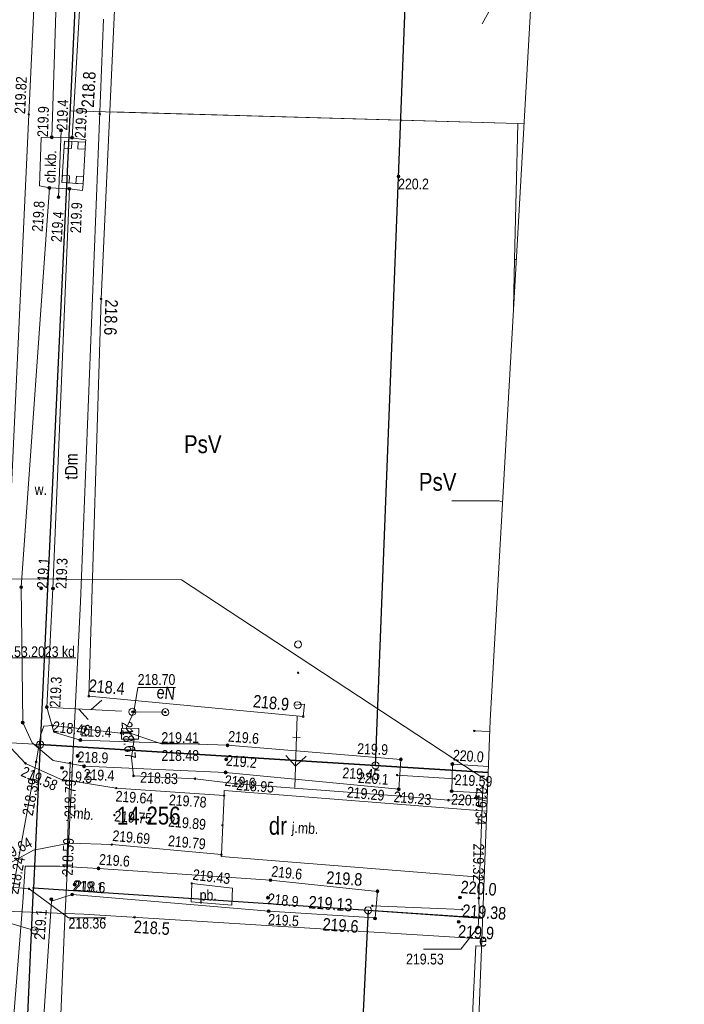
# Model space of a CAD drawing. Header units: metres. Extents: x 0 to 6601798, y -2700 to 5691112.
# Tile 55 of 61: x 6600235 to 6600282, y 5690441 to 5690510. Entities that reach past the tile are written whole.
import ezdxf
from ezdxf.enums import TextEntityAlignment as Align

# ---------------------------------------------------------------- set-up
doc = ezdxf.new("R2010")
doc.units = ezdxf.units.M
doc.header["$MEASUREMENT"] = 0
for name, color, linetype, lineweight in [('AS__Nowe_granice', 150, 'Continuous', 30), ('AS_podzial', 150, 'Continuous', 30), ('EGBB_L_0', 7, 'Continuous', 5), ('Kontury', 7, 'Continuous', 5), ('Numery_dzialek', 150, 'Continuous', 5), ('Numery_konturow', 7, 'Continuous', 5), ('Numery_uzytkow', 7, 'Continuous', 5), ('OTD_L_12', 7, 'Continuous', 5), ('OTD_L_7', 7, 'Continuous', 5), ('OTK_E_T_0', 7, 'Continuous', 5), ('OTK_E_T_1', 7, 'Continuous', 5), ('OTK_E_T_3', 7, 'Continuous', 5), ('OTK_E_T_4', 7, 'Continuous', 5), ('OTK_L_0', 7, 'Continuous', 5), ('OTK_L_2', 7, 'Continuous', 5), ('OTK_L_4', 7, 'Continuous', 5), ('OTK_L_5', 7, 'Continuous', 5), ('OTK_L_8', 7, 'Continuous', 5), ('OTR_T_0', 7, 'Continuous', 5), ('OTR_T_1', 7, 'Continuous', 5), ('P_SUK_T_3', 7, 'Continuous', 5), ('P_SUKP_E_T_0', 7, 'Continuous', 5), ('P_SUKP_L_0', 7, 'Continuous', 5), ('Punkty', 7, 'Continuous', 5), ('SDRPT_L_0', 7, 'Continuous', 5), ('SUL_L_1', 7, 'Continuous', 5), ('SUP_L_1', 7, 'Continuous', 5), ('SUP_T_2', 7, 'Continuous', 5), ('SUTR_T_0', 7, 'Continuous', 5), ('SZOPO_L_0', 7, 'Continuous', 5), ('UEEOA_T_10', 7, 'Continuous', 5), ('UEEOA_T_13', 7, 'Continuous', 5), ('UEEOA_T_3', 7, 'Continuous', 5), ('UEEOA_T_9', 7, 'Continuous', 5), ('UEEOC_T_0', 7, 'Continuous', 5), ('UEEOO_T_0', 7, 'Continuous', 5), ('UEEPA_L_2', 7, 'Continuous', 5), ('UEEPB_L_0', 7, 'Continuous', 5), ('UEEPON_L_0', 7, 'Continuous', 5), ('UKKOC_T_8', 7, 'Continuous', 5), ('UTTOA_T_14', 7, 'Continuous', 5), ('UTTOC_T_2', 7, 'Continuous', 5), ('UTTOO_T_2', 7, 'Continuous', 5), ('UTTPOM_L_1', 7, 'Continuous', 5), ('UWWPM_L_1', 7, 'Continuous', 5), ('Uzytki', 7, 'Continuous', 5), ('WUKOS_T_1', 7, 'Continuous', 5), ('WWRPP_T_0', 7, 'Continuous', 5)]:
    doc.layers.add(name, color=color, linetype=linetype, lineweight=lineweight)
doc.styles.add('STYL_ARIAL', font='ARIALN.TTF')

# ---------------------------------------------------------------- blocks, each defined once
blk = doc.blocks.new('GRT')
at = {"color": 7, "flags": 128}
blk.add_lwpolyline([(0, 2.5), (1.352, 2.103), (2.274, 1.039), (2.475, -0.356), (1.889, -1.637), (0.704, -2.399), (-0.704, -2.399), (-1.889, -1.637), (-2.475, -0.356), (-2.274, 1.039), (-1.352, 2.103), (0, 2.5)], dxfattribs=at)
blk = doc.blocks.new('GRO')
at = {"color": 7, "flags": 128}
blk.add_lwpolyline([(0, 0.45), (0.318, 0.318), (0.45, 0), (0.318, -0.318), (0, -0.45), (-0.318, -0.318), (-0.45, 0), (-0.318, 0.318), (0, 0.45)], dxfattribs=at)
blk = doc.blocks.new('801')
at = {"color": 0}
for radius in [1, 0.9, 0.8, 0.7, 0.6, 0.5, 0.4, 0.3, 0.2, 0.1]:
    blk.add_circle((0, 0), radius, dxfattribs=at)
blk = doc.blocks.new('403')
at = {"color": 0}
blk.add_circle((0, 0), 0.5, dxfattribs=at)
blk = doc.blocks.new('4_SUKS')
at = {"color": 7, "flags": 128}
blk.add_lwpolyline([(0, 2.5), (1.352, 2.103), (2.274, 1.039), (2.475, -0.356), (1.889, -1.637), (0.704, -2.399), (-0.704, -2.399), (-1.889, -1.637), (-2.475, -0.356), (-2.274, 1.039), (-1.352, 2.103), (0, 2.5)], dxfattribs=at)
blk = doc.blocks.new('4_SUPP')
at = {"color": 7, "flags": 128}
blk.add_lwpolyline([(0, 2.5), (1.352, 2.103), (2.274, 1.039), (2.475, -0.356), (1.889, -1.637), (0.704, -2.399), (-0.704, -2.399), (-1.889, -1.637), (-2.475, -0.356), (-2.274, 1.039), (-1.352, 2.103), (0, 2.5)], dxfattribs=at)
blk = doc.blocks.new('4_SUPS')
at = {"color": 7, "flags": 128}
blk.add_lwpolyline([(0, 0.625), (0.442, 0.442), (0.625, 0), (0.442, -0.442), (0, -0.625), (-0.442, -0.442), (-0.625, 0), (-0.442, 0.442), (0, 0.625)], dxfattribs=at)
blk = doc.blocks.new('SLS')
at = {"color": 7, "flags": 128}
blk.add_lwpolyline([(0, 2.5), (1.352, 2.103), (2.274, 1.039), (2.475, -0.356), (1.889, -1.637), (0.704, -2.399), (-0.704, -2.399), (-1.889, -1.637), (-2.475, -0.356), (-2.274, 1.039), (-1.352, 2.103), (0, 2.5)], dxfattribs=at)
blk = doc.blocks.new('PSN')
at = {"color": 7, "flags": 128}
for points in [[(42.5, 0), (35.429, 7.071)], [(7.5, 0), (57.5, 0)], [(22.5, 2.5), (22.5, -2.5)], [(42.5, 0), (35.429, -7.071)]]:
    blk.add_lwpolyline(points, dxfattribs=at)
blk = doc.blocks.new('625')
at = {"color": 0}
blk.add_circle((0, 0), 0.5, dxfattribs=at)
blk = doc.blocks.new('UGE')
at = {"color": 7, "flags": 128}
blk.add_lwpolyline([(0, 0.625), (0.442, 0.442), (0.625, 0), (0.442, -0.442), (0, -0.625), (-0.442, -0.442), (-0.625, 0), (-0.442, 0.442), (0, 0.625)], dxfattribs=at)
blk = doc.blocks.new('PLT')
at = {"color": 7, "flags": 128}
for points in [[(37.5, 0), (30.429, 7.071)], [(7.5, 0), (57.5, 0)], [(28.75, 0), (21.679, -7.071)]]:
    blk.add_lwpolyline(points, dxfattribs=at)
blk = doc.blocks.new('UGT')
at = {"color": 7, "flags": 128}
blk.add_lwpolyline([(0, 0.625), (0.442, 0.442), (0.625, 0), (0.442, -0.442), (0, -0.625), (-0.442, -0.442), (-0.625, 0), (-0.442, 0.442), (0, 0.625)], dxfattribs=at)

msp = doc.modelspace()

# ---------------------------------------------------------------- linework, layer by layer
at = {"color": 7, "linetype": 'Continuous', "lineweight": 0, "flags": 128}
msp.add_lwpolyline([(6600251.64, 5690029.65), (6600268.02, 5690461.06), (6600281.59, 5690699.83)], dxfattribs=at)
at = {"color": 7, "linetype": 'Continuous', "flags": 128}
msp.add_lwpolyline([(6600267.883, 5690457.441), (6600260.02, 5690457.93), (6600236.59, 5690459.38), (6600236.59, 5690459.38), (6600236.12, 5690449.37), (6600236.12, 5690449.37), (6600259.5, 5690447.8), (6600267.496, 5690447.261)], dxfattribs=at)
at = {"layer": 'AS__Nowe_granice', "linetype": 'Continuous', "flags": 128}
for points in [[(6600247.99, 5690701.28), (6600236.59, 5690459.38)], [(6600260.02, 5690457.93), (6600269.36, 5690696.9)], [(6600236.59, 5690459.38), (6600236.12, 5690449.37)], [(6600236.59, 5690459.38), (6600260.02, 5690457.93)], [(6600234.28, 5690408.15), (6600236.12, 5690449.37)], [(6600236.12, 5690449.37), (6600259.5, 5690447.8)], [(6600259.5, 5690447.8), (6600257.5, 5690407.12)]]:
    msp.add_lwpolyline(points, dxfattribs=at)
at = {"layer": 'AS_podzial', "linetype": 'Continuous', "flags": 128}
for points in [[(6600260.02, 5690457.93), (6600267.883, 5690457.441)], [(6600259.5, 5690447.8), (6600267.496, 5690447.261)]]:
    msp.add_lwpolyline(points, dxfattribs=at)
at = {"layer": 'EGBB_L_0', "color": 7, "linetype": 'Continuous', "flags": 128}
for points in [[(6600269.722, 5690493.291), (6600269.661, 5690489.928)], [(6600269.852, 5690493.289), (6600269.722, 5690493.291)]]:
    msp.add_lwpolyline(points, dxfattribs=at)
at = {"layer": 'Kontury', "color": 3, "linetype": 'Continuous', "flags": 128}
for points in [[(6600243.715, 5690610.559), (6600238.678, 5690503.688)], [(6600238.678, 5690503.688), (6600236.59, 5690459.38)], [(6600269.97, 5690502.79), (6600241.644, 5690503.603)], [(6600270.391, 5690502.782), (6600269.97, 5690502.79)], [(6600242.78, 5690459), (6600260.02, 5690457.93)], [(6600260.02, 5690457.93), (6600267.883, 5690457.441)], [(6600236.12, 5690449.37), (6600234.11, 5690404.34)], [(6600259.5, 5690447.8), (6600242.26, 5690448.96)], [(6600267.496, 5690447.264), (6600259.5, 5690447.8)]]:
    msp.add_lwpolyline(points, dxfattribs=at)
at = {"layer": 'OTD_L_12', "color": 7, "linetype": 'Continuous', "flags": 128}
msp.add_lwpolyline([(6600235.386, 5690448.376), (6600235.537, 5690450.882)], dxfattribs=at)
at = {"layer": 'OTD_L_7', "color": 7, "linetype": 'Continuous', "flags": 128}
for points in [[(6600238.305, 5690501.565), (6600238.111, 5690498.678)], [(6600238.28, 5690501.066), (6600238.305, 5690501.565)], [(6600238.305, 5690501.565), (6600238.804, 5690501.54)], [(6600239.755, 5690501.492), (6600238.305, 5690501.565)], [(6600238.804, 5690501.54), (6600238.779, 5690501.041)], [(6600239.228, 5690501.02), (6600239.256, 5690501.519)], [(6600239.256, 5690501.519), (6600239.755, 5690501.492)], [(6600239.595, 5690498.571), (6600239.755, 5690501.492)], [(6600239.755, 5690501.492), (6600239.728, 5690500.993)], [(6600238.779, 5690501.041), (6600238.28, 5690501.066)], [(6600239.728, 5690500.993), (6600239.228, 5690501.02)], [(6600238.111, 5690498.678), (6600238.145, 5690499.177)], [(6600238.61, 5690498.645), (6600238.111, 5690498.678)], [(6600238.111, 5690498.678), (6600239.595, 5690498.571)], [(6600238.145, 5690499.177), (6600238.643, 5690499.143)], [(6600238.643, 5690499.143), (6600238.61, 5690498.645)], [(6600239.096, 5690498.607), (6600239.132, 5690499.106)], [(6600239.132, 5690499.106), (6600239.631, 5690499.07)], [(6600239.631, 5690499.07), (6600239.595, 5690498.571)], [(6600239.595, 5690498.571), (6600239.096, 5690498.607)]]:
    msp.add_lwpolyline(points, dxfattribs=at)
at = {"layer": 'OTK_L_0', "color": 7, "linetype": 'Continuous', "flags": 128}
for points in [[(6600237.046, 5690529.556), (6600235.801, 5690503.431)], [(6600235.801, 5690503.431), (6600234.263, 5690470.415)], [(6600233.842, 5690459.912), (6600235.577, 5690458.07)], [(6600235.577, 5690458.07), (6600238.011, 5690456.964)], [(6600238.011, 5690456.964), (6600241.908, 5690456.345)], [(6600241.908, 5690456.345), (6600249.444, 5690455.823)], [(6600249.444, 5690455.823), (6600249.458, 5690456.177)], [(6600249.458, 5690456.177), (6600267.78, 5690454.725)], [(6600249.25, 5690451.692), (6600249.444, 5690455.823)], [(6600249.444, 5690455.823), (6600249.25, 5690451.692)], [(6600236.133, 5690452.004), (6600233.927, 5690450.801)], [(6600238.649, 5690452.491), (6600236.133, 5690452.004)], [(6600241.593, 5690452.392), (6600238.649, 5690452.491)], [(6600249.25, 5690451.692), (6600241.593, 5690452.392)], [(6600249.243, 5690451.551), (6600249.25, 5690451.692)], [(6600267.604, 5690450.097), (6600249.243, 5690451.551)]]:
    msp.add_lwpolyline(points, dxfattribs=at)
at = {"layer": 'OTK_L_2', "color": 7, "linetype": 'Continuous', "flags": 128}
for points in [[(6600236.552, 5690498.428), (6600236.67, 5690501.81)], [(6600236.67, 5690501.81), (6600237.398, 5690501.832)], [(6600237.398, 5690501.832), (6600238.819, 5690501.799)], [(6600238.305, 5690501.565), (6600238.111, 5690498.678)], [(6600239.755, 5690501.492), (6600238.305, 5690501.565)], [(6600238.819, 5690501.799), (6600239.79, 5690501.66)], [(6600239.79, 5690501.66), (6600239.755, 5690501.492)], [(6600238.111, 5690498.678), (6600239.595, 5690498.571)], [(6600237.237, 5690498.288), (6600236.552, 5690498.428)], [(6600238.633, 5690498.229), (6600237.237, 5690498.288)], [(6600239.551, 5690498.101), (6600238.633, 5690498.229)], [(6600239.595, 5690498.571), (6600239.551, 5690498.101)]]:
    msp.add_lwpolyline(points, dxfattribs=at)
at = {"layer": 'OTK_L_4', "color": 7, "linetype": 'Continuous', "flags": 128}
for points in [[(6600247.144, 5690448.39), (6600247.185, 5690449.68)], [(6600247.185, 5690449.68), (6600250.04, 5690449.341)], [(6600250.04, 5690449.341), (6600249.978, 5690448.169)], [(6600249.978, 5690448.169), (6600247.144, 5690448.39)]]:
    msp.add_lwpolyline(points, dxfattribs=at)
at = {"layer": 'OTK_L_5', "color": 7, "linetype": 'Continuous', "flags": 128}
for points in [[(6600237.398, 5690501.832), (6600238.3, 5690529.417)], [(6600240.405, 5690529.353), (6600238.819, 5690501.799)], [(6600238.819, 5690501.799), (6600237.398, 5690501.832)], [(6600235.269, 5690470.39), (6600237.237, 5690498.288)], [(6600237.237, 5690498.288), (6600238.633, 5690498.229)], [(6600238.633, 5690498.229), (6600237.484, 5690470.294)], [(6600235.374, 5690460.921), (6600235.269, 5690470.39)], [(6600237.484, 5690470.294), (6600237.06, 5690462.006)], [(6600237.06, 5690462.006), (6600237.552, 5690460.261)], [(6600236.027, 5690459.503), (6600235.374, 5690460.921)], [(6600237.552, 5690460.261), (6600239.405, 5690459.701)], [(6600237.51, 5690458.273), (6600236.027, 5690459.503)], [(6600239.405, 5690459.701), (6600249.68, 5690459.338)], [(6600249.68, 5690459.338), (6600261.79, 5690458.35)], [(6600239.657, 5690457.867), (6600237.51, 5690458.273)], [(6600261.79, 5690458.35), (6600261.64, 5690456.26)], [(6600249.548, 5690457.44), (6600239.657, 5690457.867)], [(6600261.64, 5690456.26), (6600249.548, 5690457.44)], [(6600265.39, 5690458.02), (6600265.34, 5690456.13)], [(6600267.898, 5690457.855), (6600265.39, 5690458.02)], [(6600265.34, 5690456.13), (6600267.827, 5690455.986)], [(6600235.537, 5690450.882), (6600235.386, 5690448.376)], [(6600237.963, 5690450.896), (6600235.537, 5690450.882)], [(6600240.667, 5690450.73), (6600237.963, 5690450.896)], [(6600252.686, 5690449.906), (6600240.667, 5690450.73)], [(6600260.159, 5690449.12), (6600252.686, 5690449.906)], [(6600259.993, 5690447.266), (6600260.159, 5690449.12)], [(6600235.232, 5690416.315), (6600237.382, 5690448.429)], [(6600237.382, 5690448.429), (6600238.83, 5690448.906)], [(6600238.83, 5690448.906), (6600252.556, 5690447.742)], [(6600235.386, 5690448.376), (6600232.833, 5690416.444)], [(6600252.556, 5690447.742), (6600259.993, 5690447.266)]]:
    msp.add_lwpolyline(points, dxfattribs=at)
at = {"layer": 'OTK_L_8', "color": 7, "linetype": 'Continuous', "flags": 128}
for points in [[(6600238.05, 5690502.317), (6600237.877, 5690497.644)], [(6600238.429, 5690450.23), (6600238.68, 5690458.099)], [(6600261.53, 5690457.25), (6600265.56, 5690457)], [(6600226.141, 5690450.269), (6600235.814, 5690449.301)]]:
    msp.add_lwpolyline(points, dxfattribs=at)
at = {"layer": 'OTR_T_0', "color": 7, "linetype": 'Continuous', "flags": 128}
for points in [[(6600235.814, 5690449.301), (6600238.575, 5690447.263)], [(6600238.575, 5690447.263), (6600241.181, 5690447.263)]]:
    msp.add_lwpolyline(points, dxfattribs=at)
at = {"layer": 'P_SUKP_E_T_0', "color": 30, "linetype": 'Continuous', "flags": 128}
msp.add_lwpolyline([(6600231.141, 5690465.439), (6600239.094, 5690465.439)], dxfattribs=at)
at = {"layer": 'P_SUKP_L_0', "color": 30, "linetype": 'Continuous', "flags": 128}
msp.add_lwpolyline([(6600223.99, 5690449.99), (6600236.2, 5690446.39)], dxfattribs=at)
at = {"layer": 'SDRPT_L_0', "color": 7, "linetype": 'Continuous', "flags": 128}
msp.add_lwpolyline([(6600259.8, 5690448.12), (6600266.09, 5690447.86)], dxfattribs=at)
at = {"layer": 'SUL_L_1', "color": 7, "linetype": 'Continuous', "flags": 128}
for points in [[(6600242.59, 5690460.51), (6600243.14, 5690461.67)], [(6600243.14, 5690461.67), (6600243.03, 5690461.68)], [(6600236.86, 5690460.68), (6600236.63, 5690460.09)], [(6600237.49, 5690460.71), (6600236.86, 5690460.68)], [(6600242.24, 5690460.19), (6600237.49, 5690460.71)], [(6600242.89, 5690460.18), (6600242.24, 5690460.19)], [(6600242.89, 5690460.18), (6600242.59, 5690460.51)], [(6600242.89, 5690460.18), (6600243.15, 5690459.76)], [(6600236.63, 5690460.09), (6600236.31, 5690458.17)], [(6600243.15, 5690459.76), (6600242.98, 5690458.45)], [(6600236.31, 5690458.17), (6600234.63, 5690448.96)], [(6600236.31, 5690458.17), (6600234.63, 5690448.96)], [(6600242.98, 5690458.45), (6600243.12, 5690457.2)], [(6600243.12, 5690457.2), (6600247.41, 5690457)], [(6600247.41, 5690457), (6600250.31, 5690456.65)], [(6600247.41, 5690457), (6600250.31, 5690456.65)], [(6600250.31, 5690456.65), (6600261.8, 5690455.78)], [(6600266.98, 5690455.65), (6600267.11, 5690456.18)], [(6600267.11, 5690456.18), (6600267.51, 5690456.38)], [(6600267.51, 5690456.38), (6600267.24, 5690448.64)], [(6600267.51, 5690456.38), (6600267.24, 5690448.64)], [(6600261.8, 5690455.78), (6600265.11, 5690455.5)], [(6600261.8, 5690455.78), (6600265.11, 5690455.5)], [(6600265.11, 5690455.5), (6600266.98, 5690455.65)], [(6600266.98, 5690455.65), (6600267.806, 5690455.433)], [(6600267.24, 5690448.64), (6600267.26, 5690447.76)], [(6600267.26, 5690447.76), (6600267.2, 5690446.62)]]:
    msp.add_lwpolyline(points, dxfattribs=at)
at = {"layer": 'SUP_L_1', "color": 7, "linetype": 'Continuous', "flags": 128}
for points in [[(6600242.28, 5690460.52), (6600242.27, 5690459.77)], [(6600243.48, 5690460.51), (6600242.28, 5690460.52)], [(6600243.47, 5690459.76), (6600243.48, 5690460.51)], [(6600242.27, 5690459.77), (6600243.47, 5690459.76)]]:
    msp.add_lwpolyline(points, dxfattribs=at)
at = {"layer": 'SUP_T_2', "color": 7, "linetype": 'Continuous', "flags": 128}
msp.add_lwpolyline([(6600245.34, 5690461.65), (6600243.03, 5690461.68)], dxfattribs=at)
at = {"layer": 'SUTR_T_0', "color": 30, "linetype": 'Continuous', "flags": 128}
for points in [[(6600243.14, 5690461.67), (6600243.409, 5690463.37)], [(6600243.409, 5690463.37), (6600246.041, 5690463.37)], [(6600242.89, 5690460.18), (6600245.064, 5690459.435)], [(6600245.064, 5690459.435), (6600247.724, 5690459.435)], [(6600267.2, 5690446.62), (6600265.979, 5690445.074)], [(6600263.373, 5690445.08), (6600265.979, 5690445.074)]]:
    msp.add_lwpolyline(points, dxfattribs=at)
at = {"layer": 'SZOPO_L_0', "color": 7, "linetype": 'Continuous', "flags": 128}
for points in [[(6600265.35, 5690410.26), (6600267.03, 5690445.32)], [(6600267.03, 5690445.32), (6600267.421, 5690445.293)]]:
    msp.add_lwpolyline(points, dxfattribs=at)
at = {"layer": 'UEEPA_L_2', "color": 1, "linetype": 'Continuous', "flags": 128}
msp.add_lwpolyline([(6600267.991, 5690460.293), (6600266.92, 5690460.34)], dxfattribs=at)
at = {"layer": 'UEEPB_L_0', "color": 1, "linetype": 'Continuous', "flags": 128}
for points in [[(6600241.87, 5690512.77), (6600240.85, 5690490.53)], [(6600240.85, 5690490.53), (6600239.99, 5690462.77)]]:
    msp.add_lwpolyline(points, dxfattribs=at)
at = {"layer": 'UEEPON_L_0', "color": 1, "linetype": 'Continuous', "flags": 128}
for points in [[(6600240.85, 5690490.53), (6600241.87, 5690512.77)], [(6600239.99, 5690462.77), (6600240.85, 5690490.53)], [(6600254.97, 5690461.34), (6600239.99, 5690462.77)], [(6600254.41, 5690462.14), (6600255.07, 5690462.22)], [(6600255.07, 5690462.22), (6600254.97, 5690461.34)]]:
    msp.add_lwpolyline(points, dxfattribs=at)
at = {"layer": 'UKKOC_T_8', "color": 14, "linetype": 'Continuous', "flags": 128}
for points in [[(6600265.34, 5690476.41), (6600268.663, 5690476.41)], [(6600268.888, 5690476.338), (6600268.663, 5690476.41)]]:
    msp.add_lwpolyline(points, dxfattribs=at)
at = {"layer": 'UTTPOM_L_1', "color": 30, "linetype": 'Continuous', "flags": 128}
for points in [[(6600239.405, 5690469.371), (6600241.009, 5690510.096)], [(6600238.285, 5690446.691), (6600239.405, 5690469.371)], [(6600222.919, 5690448.168), (6600239.641, 5690447.539)], [(6600239.641, 5690447.539), (6600267.441, 5690445.812)], [(6600236.397, 5690401.174), (6600238.285, 5690446.691)]]:
    msp.add_lwpolyline(points, dxfattribs=at)
at = {"layer": 'UWWPM_L_1', "color": 161, "linetype": 'Continuous', "flags": 128}
for points in [[(6600246.476, 5690470.901), (6600225.34, 5690471.02)], [(6600267.859, 5690456.817), (6600246.476, 5690470.901)]]:
    msp.add_lwpolyline(points, dxfattribs=at)
at = {"layer": 'Uzytki', "color": 3, "linetype": 'Continuous', "flags": 128}
for points in [[(6600245.685, 5690652.359), (6600238.678, 5690503.688)], [(6600238.678, 5690503.688), (6600236.59, 5690459.38)], [(6600269.97, 5690502.79), (6600238.678, 5690503.688)], [(6600269.97, 5690502.79), (6600269.72, 5690493.29)], [(6600270.391, 5690502.782), (6600269.97, 5690502.79)], [(6600269.72, 5690493.29), (6600269.657, 5690489.871)], [(6600233.68, 5690459.56), (6600236.59, 5690459.38)], [(6600236.59, 5690459.38), (6600236.12, 5690449.37)], [(6600236.59, 5690459.38), (6600260.02, 5690457.93)], [(6600260.02, 5690457.93), (6600267.883, 5690457.441)], [(6600236.12, 5690449.37), (6600234.11, 5690404.34)], [(6600259.5, 5690447.8), (6600236.12, 5690449.37)], [(6600267.496, 5690447.264), (6600259.5, 5690447.8)]]:
    msp.add_lwpolyline(points, dxfattribs=at)

# ---------------------------------------------------------------- block references
at = {"layer": 'OTR_T_0', "color": 7, "linetype": 'Continuous', "xscale": 0.1, "yscale": 0.1, "zscale": 0.1}
for p, rotation in [((6600235.801, 5690503.431), 0.0008399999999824), ((6600235.577, 5690458.07), 0.0008399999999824), ((6600241.908, 5690456.345), 0.0008399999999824), ((6600249.444, 5690455.823), 0.0008399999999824), ((6600241.783, 5690454.455), 0.0008399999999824), ((6600249.328, 5690453.749), 0.0008399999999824), ((6600241.593, 5690452.392), 0.0008399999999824), ((6600249.25, 5690451.692), 13.00041), ((6600247.185, 5690449.68), 0.0008399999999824)]:
    msp.add_blockref('403', p, dxfattribs=dict(at, rotation=rotation))
for p in [(6600238.68, 5690458.099), (6600261.53, 5690457.25), (6600265.56, 5690457), (6600238.43, 5690450.23), (6600235.814, 5690449.301)]:
    msp.add_blockref('403', p, dxfattribs=at)
at = {"layer": 'OTR_T_1', "color": 7, "linetype": 'Continuous', "xscale": 0.1, "yscale": 0.1, "zscale": 0.1, "rotation": 0.0008399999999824}
for p in [(6600238.05, 5690502.317), (6600237.398, 5690501.832), (6600238.819, 5690501.799), (6600237.237, 5690498.288), (6600238.633, 5690498.229), (6600237.877, 5690497.644), (6600235.269, 5690470.39), (6600236.667, 5690470.307), (6600237.484, 5690470.294), (6600237.06, 5690462.006), (6600235.374, 5690460.921), (6600239.405, 5690459.701), (6600249.68, 5690459.338), (6600239.209, 5690458.589), (6600249.588, 5690458.35), (6600239.657, 5690457.867), (6600249.548, 5690457.44), (6600240.667, 5690450.73), (6600252.686, 5690449.906), (6600239.008, 5690449.594), (6600238.83, 5690448.906), (6600252.509, 5690448.682), (6600252.556, 5690447.742)]:
    msp.add_blockref('801', p, dxfattribs=at)
at = {"layer": 'OTR_T_1', "color": 7, "linetype": 'Continuous', "xscale": 0.1, "yscale": 0.1, "zscale": 0.1}
for p in [(6600261.63, 5690499.1), (6600261.79, 5690458.35), (6600265.39, 5690458.02), (6600238.12, 5690457.76), (6600261.64, 5690456.26), (6600265.34, 5690456.13), (6600237.37, 5690448.58)]:
    msp.add_blockref('801', p, dxfattribs=at)
at = {"layer": 'P_SUK_T_3', "color": 30, "linetype": 'Continuous', "xscale": 0.1, "yscale": 0.1, "zscale": 0.1}
msp.add_blockref('4_SUKS', (6600236.2, 5690446.39), dxfattribs=at)
at = {"layer": 'Punkty', "color": 7, "linetype": 'Continuous', "xscale": 0.1, "yscale": 0.1, "zscale": 0.1}
for name, p in [('GRT', (6600236.59, 5690459.38)), ('GRT', (6600260.02, 5690457.93)), ('GRO', (6600236.12, 5690449.37)), ('GRT', (6600259.5, 5690447.8))]:
    msp.add_blockref(name, p, dxfattribs=at)
at = {"layer": 'SUP_T_2', "color": 7, "linetype": 'Continuous', "xscale": 0.1, "yscale": 0.1, "zscale": 0.1}
for p in [(6600243.03, 5690461.68), (6600245.34, 5690461.65)]:
    msp.add_blockref('4_SUPP', p, dxfattribs=at)
at = {"layer": 'SUTR_T_0', "color": 30, "linetype": 'Continuous', "xscale": 0.1, "yscale": 0.1, "zscale": 0.1}
for p in [(6600243.14, 5690461.67), (6600237.49, 5690460.71), (6600242.24, 5690460.19), (6600242.89, 5690460.18), (6600236.31, 5690458.17), (6600243.12, 5690457.2), (6600247.41, 5690457), (6600250.31, 5690456.65), (6600267.51, 5690456.38), (6600261.8, 5690455.78), (6600265.11, 5690455.5), (6600266.98, 5690455.65), (6600267.24, 5690448.64), (6600267.2, 5690446.62)]:
    msp.add_blockref('4_SUPS', p, dxfattribs=at)
at = {"layer": 'UEEOA_T_10', "color": 1, "linetype": 'Continuous', "xscale": 0.1, "yscale": 0.1, "zscale": 0.1, "rotation": 2.423609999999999}
for p in [(6600254.61, 5690466.389), (6600254.579, 5690462.133)]:
    msp.add_blockref('SLS', p, dxfattribs=at)
at = {"layer": 'UEEOA_T_13', "color": 1, "linetype": 'Continuous', "xscale": 0.1, "yscale": 0.1, "zscale": 0.1, "rotation": 268.0591500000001}
msp.add_blockref('PSN', (6600254.579, 5690462.133), dxfattribs=at)
at = {"layer": 'UEEOA_T_9', "color": 7, "linetype": 'Continuous', "xscale": 0.1, "yscale": 0.1, "zscale": 0.1}
for p, rotation in [((6600254.614, 5690464.407), 342.8988900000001), ((6600254.614, 5690464.407), 196.5540099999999), ((6600243.03, 5690461.68), 177.11356), ((6600245.34, 5690461.65), 16.55358999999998), ((6600266.92, 5690460.34), 161.71245)]:
    msp.add_blockref('625', p, dxfattribs=dict(at, rotation=rotation))
msp.add_blockref('625', (6600266.92, 5690460.34), dxfattribs=at)
at = {"layer": 'UEEOC_T_0', "color": 1, "linetype": 'Continuous', "xscale": 0.1, "yscale": 0.1, "zscale": 0.1}
for p in [(6600240.85, 5690490.53), (6600239.99, 5690462.77), (6600254.97, 5690461.34)]:
    msp.add_blockref('UGE', p, dxfattribs=at)
at = {"layer": 'UTTOA_T_14', "color": 30, "linetype": 'Continuous', "xscale": 0.1, "yscale": 0.1, "zscale": 0.1}
for p, rotation in [((6600270.263, 5690514.792), 240.82646), ((6600243.03, 5690461.68), 177.11356)]:
    msp.add_blockref('PLT', p, dxfattribs=dict(at, rotation=rotation))
at = {"layer": 'UTTOC_T_2', "color": 30, "linetype": 'Continuous', "xscale": 0.1, "yscale": 0.1, "zscale": 0.1}
for p, rotation in [((6600240.751, 5690503.475), 2.406419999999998), ((6600243.183, 5690447.317), 2.417879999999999)]:
    msp.add_blockref('UGT', p, dxfattribs=dict(at, rotation=rotation))
at = {"layer": 'WUKOS_T_1', "color": 7, "linetype": 'Continuous', "xscale": 0.1, "yscale": 0.1, "zscale": 0.1}
for p in [(6600259.8, 5690448.12), (6600266.09, 5690447.86)]:
    msp.add_blockref('403', p, dxfattribs=at)
at = {"layer": 'WWRPP_T_0', "color": 7, "linetype": 'Continuous', "xscale": 0.1, "yscale": 0.1, "zscale": 0.1}
for p in [(6600260.16, 5690449.13), (6600265.92, 5690448.7), (6600259.99, 5690447.23), (6600265.83, 5690446.99)]:
    msp.add_blockref('801', p, dxfattribs=at)

# ---------------------------------------------------------------- texts
at = {"layer": 'Numery_dzialek', "linetype": 'Continuous', "style": 'STYL_ARIAL'}
msp.add_text('14-256', height=1.25, dxfattribs=at).set_placement((6600241.946, 5690453.421), align=Align.BOTTOM_LEFT)
at = {"layer": 'Numery_konturow', "color": 3, "linetype": 'Continuous', "style": 'STYL_ARIAL'}
for p in [(6600246.64, 5690481.008), (6600263.051, 5690478.378)]:
    msp.add_text('PsV', height=1.25, dxfattribs=at).set_placement(p, align=Align.TOP_LEFT)
at = {"layer": 'Numery_uzytkow', "color": 3, "linetype": 'Continuous', "style": 'STYL_ARIAL'}
msp.add_text('dr', height=1.25, dxfattribs=at).set_placement((6600252.566, 5690452.71), align=Align.BOTTOM_LEFT)
at = {"layer": 'OTK_E_T_0', "color": 7, "linetype": 'Continuous', "style": 'STYL_ARIAL'}
for rotation, p in [(354.8, (6600239.42, 5690454.556)), (356.8529, (6600255.101, 5690453.543))]:
    msp.add_text('j.mb.', height=0.75, rotation=rotation, dxfattribs=at).set_placement(p, align=Align.MIDDLE_CENTER)
at = {"layer": 'OTK_E_T_1', "color": 7, "linetype": 'Continuous', "style": 'STYL_ARIAL'}
msp.add_text('ch.kb.', height=0.75, rotation=88, dxfattribs=at).set_placement((6600237.315, 5690499.782), align=Align.MIDDLE_CENTER)
at = {"layer": 'OTK_E_T_3', "color": 7, "linetype": 'Continuous', "style": 'STYL_ARIAL'}
msp.add_text('pb.', height=0.75, dxfattribs=at).set_placement((6600248.332, 5690448.862), align=Align.MIDDLE_CENTER)
at = {"layer": 'OTK_E_T_4', "color": 7, "linetype": 'Continuous', "style": 'STYL_ARIAL'}
msp.add_text('w.', height=0.75, dxfattribs=at).set_placement((6600236.639, 5690477.212), align=Align.MIDDLE_CENTER)
at = {"layer": 'OTR_T_0', "color": 7, "linetype": 'Continuous', "style": 'STYL_ARIAL'}
for s, rotation, p in [('219.82', 87.3, (6600235.766, 5690503.433)), ('219.69', 354.8, (6600241.596, 5690452.427)), ('219.64', 28.6, (6600233.91, 5690450.832)), ('219.43', 353.2, (6600247.189, 5690449.715))]:
    msp.add_text(s, height=0.75, rotation=rotation, dxfattribs=at).set_placement(p, align=Align.BOTTOM_LEFT)
for s, rotation, p in [('219.58', 335.6, (6600235.499, 5690457.899)), ('219.64', 356, (6600241.895, 5690456.158))]:
    msp.add_text(s, height=0.75, rotation=rotation, dxfattribs=at).set_placement(p, align=Align.TOP_LEFT)
for s, rotation, p in [('219.45', 356.6303, (6600260.335, 5690457.258)), ('218.79', 88.7652, (6600238.718, 5690456.94)), ('219.89', 354.8, (6600248.17, 5690453.792))]:
    msp.add_text(s, height=0.75, rotation=rotation, dxfattribs=at).set_placement(p, align=Align.MIDDLE_RIGHT)
for s, rotation, p in [('219.59', 356.9267, (6600265.557, 5690456.938)), ('219.75', 356, (6600241.779, 5690454.393)), ('218.59', 88.1458, (6600238.493, 5690450.228))]:
    msp.add_text(s, height=0.75, rotation=rotation, dxfattribs=at).set_placement(p, align=Align.MIDDLE_LEFT)
msp.add_text('219.78', height=0.75, rotation=356, dxfattribs=at).set_placement((6600248.241, 5690455.719), align=Align.TOP_RIGHT)
msp.add_text('219.79', height=0.75, rotation=354.8, dxfattribs=at).set_placement((6600248.1, 5690451.832), align=Align.BOTTOM_RIGHT)
msp.add_text('218.36', height=0.75, dxfattribs=at).set_placement((6600238.575, 5690446.298), align=Align.BOTTOM_LEFT)
at = {"layer": 'OTR_T_1', "color": 7, "linetype": 'Continuous', "style": 'STYL_ARIAL'}
for s, rotation, p in [('219.9', 88.1, (6600237.363, 5690501.833)), ('219.4', 358, (6600239.406, 5690459.736)), ('219.6', 355.3, (6600249.683, 5690459.373)), ('220.0', 356.236, (6600265.392, 5690458.055)), ('219.6', 356.1, (6600240.669, 5690450.765)), ('219.6', 354, (6600252.69, 5690449.941)), ('219.1', 355.2, (6600238.833, 5690448.941))]:
    msp.add_text(s, height=0.75, rotation=rotation, dxfattribs=at).set_placement(p, align=Align.BOTTOM_LEFT)
for s, rotation, p in [('219.4', 88.1, (6600238.113, 5690502.315)), ('219.1', 86, (6600236.729, 5690470.303)), ('218.9', 358, (6600239.207, 5690458.527)), ('219.2', 355.3, (6600249.583, 5690458.288)), ('218.6', 356.1, (6600239.004, 5690449.532)), ('218.9', 354, (6600252.503, 5690448.62))]:
    msp.add_text(s, height=0.75, rotation=rotation, dxfattribs=at).set_placement(p, align=Align.MIDDLE_LEFT)
for s, rotation, p in [('219.9', 86.7, (6600239.006, 5690501.788)), ('219.3', 87.6, (6600237.671, 5690470.286)), ('219.3', 87.1, (6600237.247, 5690461.997)), ('219.5', 356.3509, (6600238.108, 5690457.573)), ('219.4', 357.5, (6600239.649, 5690457.68)), ('219.6', 354.4, (6600249.53, 5690457.253)), ('220.1', 356.6866, (6600265.329, 5690455.943)), ('219.5', 356.3, (6600252.544, 5690447.555))]:
    msp.add_text(s, height=0.75, rotation=rotation, dxfattribs=at).set_placement(p, align=Align.TOP_LEFT)
msp.add_text('220.2', height=0.75, dxfattribs=at).set_placement((6600261.6, 5690498.942), align=Align.TOP_LEFT)
for s, rotation, p in [('219.8', 86, (6600237.135, 5690497.336)), ('219.9', 357.7, (6600260.871, 5690458.422)), ('220.1', 356.12, (6600260.902, 5690456.345)), ('219.1', 86.1024, (6600237.284, 5690447.842))]:
    msp.add_text(s, height=0.75, rotation=rotation, dxfattribs=at).set_placement(p, align=Align.BOTTOM_RIGHT)
msp.add_text('219.4', height=0.75, rotation=86, dxfattribs=at).set_placement((6600237.87, 5690496.65), align=Align.MIDDLE_RIGHT)
msp.add_text('219.9', height=0.75, rotation=87.6, dxfattribs=at).set_placement((6600238.782, 5690497.301), align=Align.TOP_RIGHT)
at = {"layer": 'P_SUKP_E_T_0', "color": 30, "linetype": 'Continuous', "style": 'STYL_ARIAL'}
msp.add_text('GK.6630.53.2023 kd', height=0.75, dxfattribs=at).set_placement((6600231.141, 5690466.251), align=Align.TOP_LEFT)
at = {"layer": 'SUTR_T_0', "color": 30, "linetype": 'Continuous', "style": 'STYL_ARIAL'}
msp.add_text('218.70', height=0.75, dxfattribs=at).set_placement((6600243.409, 5690463.932), align=Align.MIDDLE_LEFT)
for s, rotation, p in [('218.46', 353.752, (6600237.483, 5690460.648)), ('218.95', 355.745, (6600250.305, 5690456.588)), ('219.34', 268.0021, (6600267.447, 5690456.382)), ('218.24', 79.392, (6600234.691, 5690448.948))]:
    msp.add_text(s, height=0.75, rotation=rotation, dxfattribs=at).set_placement(p, align=Align.MIDDLE_LEFT)
for s, rotation, p in [('218.67', 276.312, (6600242.927, 5690458.379)), ('218.83', 357.496, (6600246.215, 5690456.99)), ('218.39', 79.886, (6600236.168, 5690457.019)), ('219.29', 354.659, (6600260.642, 5690455.826)), ('219.23', 355.381, (6600263.916, 5690455.534)), ('219.32', 269.151, (6600267.195, 5690449.834)), ('219.53', 359.88, (6600264.785, 5690444.389))]:
    msp.add_text(s, height=0.75, rotation=rotation, dxfattribs=at).set_placement(p, align=Align.MIDDLE_RIGHT)
for s, p in [('219.41', (6600245.064, 5690460.247)), ('218.48', (6600245.064, 5690458.997))]:
    msp.add_text(s, height=0.75, dxfattribs=at).set_placement(p, align=Align.TOP_LEFT)
at = {"layer": 'UEEOA_T_3', "color": 7, "linetype": 'Continuous', "style": 'STYL_ARIAL'}
msp.add_text('e', height=0.875, dxfattribs=at).set_placement((6600267.259, 5690446.149), align=Align.TOP_LEFT)
at = {"layer": 'UEEOC_T_0', "color": 1, "linetype": 'Continuous', "style": 'STYL_ARIAL'}
for s, rotation, p in [('218.6', 267.7346, (6600240.891, 5690490.528)), ('218.4', 354.8063, (6600239.934, 5690462.821))]:
    msp.add_text(s, height=0.875, rotation=rotation, dxfattribs=at).set_placement(p, align=Align.BOTTOM_LEFT)
msp.add_text('218.9', height=0.875, rotation=354.2609, dxfattribs=at).set_placement((6600253.905, 5690461.488), align=Align.BOTTOM_RIGHT)
at = {"layer": 'UEEOO_T_0', "color": 1, "linetype": 'Continuous', "style": 'STYL_ARIAL'}
msp.add_text('eN', height=0.875, rotation=354.7562, dxfattribs=at).set_placement((6600244.672, 5690462.364), align=Align.BOTTOM_LEFT)
at = {"layer": 'UTTOC_T_2', "color": 30, "linetype": 'Continuous', "style": 'STYL_ARIAL'}
msp.add_text('218.8', height=0.875, rotation=86.8581, dxfattribs=at).set_placement((6600240.602, 5690503.883), align=Align.BOTTOM_LEFT)
msp.add_text('218.5', height=0.875, rotation=356.449, dxfattribs=at).set_placement((6600243.169, 5690447.099), align=Align.TOP_LEFT)
at = {"layer": 'UTTOO_T_2', "color": 30, "linetype": 'Continuous', "style": 'STYL_ARIAL'}
msp.add_text('tDm', height=0.875, rotation=89.0582, dxfattribs=at).set_placement((6600239.454, 5690477.896), align=Align.BOTTOM_LEFT)
at = {"layer": 'WUKOS_T_1', "color": 7, "linetype": 'Continuous', "style": 'STYL_ARIAL'}
msp.add_text('219.13', height=0.875, rotation=355.689, dxfattribs=at).set_placement((6600258.406, 5690448.152), align=Align.MIDDLE_RIGHT)
msp.add_text('219.38', height=0.875, rotation=355.9504, dxfattribs=at).set_placement((6600266.085, 5690447.787), align=Align.MIDDLE_LEFT)
at = {"layer": 'WWRPP_T_0', "color": 7, "linetype": 'Continuous', "style": 'STYL_ARIAL'}
msp.add_text('219.8', height=0.875, rotation=356.31, dxfattribs=at).set_placement((6600259.049, 5690449.243), align=Align.BOTTOM_RIGHT)
msp.add_text('220.0', height=0.875, rotation=355.698, dxfattribs=at).set_placement((6600265.923, 5690448.741), align=Align.BOTTOM_LEFT)
msp.add_text('219.6', height=0.875, rotation=355.869, dxfattribs=at).set_placement((6600258.861, 5690447.092), align=Align.TOP_RIGHT)
msp.add_text('219.9', height=0.875, rotation=356.886, dxfattribs=at).set_placement((6600265.818, 5690446.772), align=Align.TOP_LEFT)

doc.saveas('drawing.dxf')
